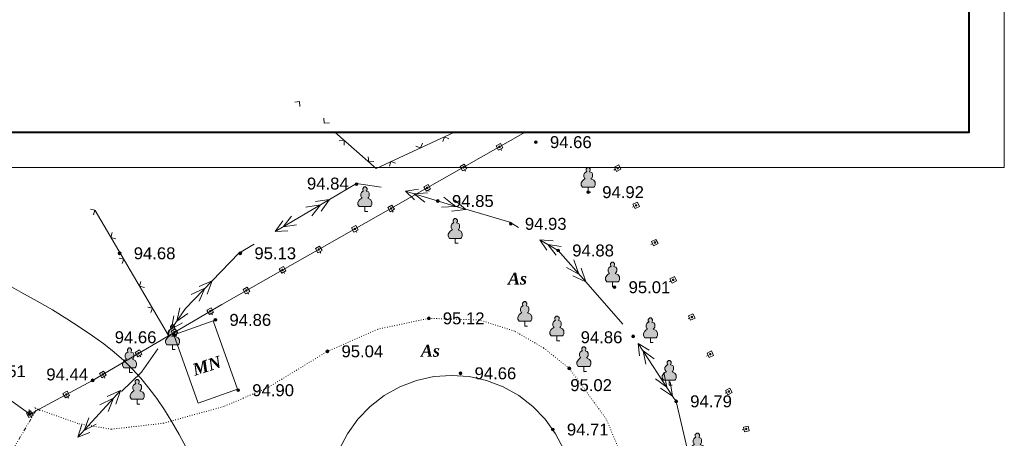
# Model space of a CAD drawing. Header units: millimetres. Extents: x 9396 to 25236, y 15106 to 31102.
# Tile 21 of 256: x 9787 to 9927, y 15785 to 15844. Entities that reach past the tile are written whole.
import ezdxf
from ezdxf.enums import TextEntityAlignment as Align

# ---------------------------------------------------------------- set-up
doc = ezdxf.new("R2010")
doc.units = ezdxf.units.MM
for name, pattern in [('DIVIDE', [1.25, 0.5, -0.25, 0, -0.25, 0, -0.25]), ('DOT', [0.25, 0, -0.25]), ('HIDDEN', [0.375, 0.25, -0.125])]:
    doc.linetypes.add(name, pattern=pattern)
for name, color, linetype, lineweight, true_color in [('1001010', 7, 'Continuous', 9, 0x000000), ('10010110', 7, 'Continuous', 20, 0xa25100), ('1060000', 7, 'Continuous', 9, 0x000000), ('1070000', 7, 'DOT', 9, 0x000000), ('21100200', 7, 'HIDDEN', 0, 0x800080), ('3000105', 7, 'DIVIDE', 9, 0x000000), ('3000130', 7, 'Continuous', 9, 0x000000), ('3000260', 7, 'Continuous', 9, 0x000000), ('4000210', 7, 'Continuous', 9, 0x000000), ('6011300', 1, 'Continuous', 20, 0xff0000)]:
    doc.layers.add(name, color=color, linetype=linetype, lineweight=lineweight, true_color=true_color)
doc.layers.add('sapca', color=7, linetype='Continuous', lineweight=40)
doc.layers.add('strihovca', color=213, linetype='Continuous', lineweight=13)
doc.styles.add('2', font='timesbi.ttf', dxfattribs={"height": 0.001693})
doc.styles.add('9', font='timesbi.ttf', dxfattribs={"height": 0.001693})
doc.styles.add('F2', font='arial.ttf', dxfattribs={"height": 0.001693})

# ---------------------------------------------------------------- blocks, each defined once
blk = doc.blocks.new('SYMBOL21100200')
at = {"true_color": 0x800080}
h = blk.add_hatch(color=216, dxfattribs=at)
edge = h.paths.add_edge_path()
edge.add_arc((0, 0), 0.1, 0, 360)
at = {"color": 216, "linetype": 'Continuous', "lineweight": 0, "true_color": 0x800080}
blk.add_circle((0, 0), 0.1, dxfattribs=at)
blk = doc.blocks.new('SYMBOL4000210')
at = {"true_color": 0xffffff}
blk.add_hatch(color=7, dxfattribs=at).paths.add_polyline_path([(0.05, 1.75), (-0.05, 1.75), (-0.15, 1.65), (-0.15, 1.55), (-0.1, 1.45), (-0.15, 1.45), (-0.25, 1.35), (-0.3, 1.25), (-0.3, 1.1), (-0.25, 1), (-0.2, 0.95), (-0.3, 0.9), (-0.35, 0.85), (-0.4, 0.8), (-0.5, 0.65), (-0.5, 0.5), (-0.4, 0.35), (-0.3, 0.35), (-0.1, 0.35), (0, 0.35), (0.15, 0.35), (0.4, 0.35), (0.45, 0.4), (0.5, 0.5), (0.5, 0.7), (0.4, 0.85), (0.2, 0.95), (0.25, 1), (0.3, 1.1), (0.3, 1.3), (0.25, 1.4), (0.1, 1.45), (0.15, 1.55), (0.15, 1.65)])
at = {"color": 18, "linetype": 'Continuous', "lineweight": 0, "true_color": 0x000000, "flags": 128}
blk.add_lwpolyline([(0.05, 1.75), (-0.05, 1.75), (-0.15, 1.65), (-0.15, 1.55), (-0.1, 1.45), (-0.15, 1.45), (-0.25, 1.35), (-0.3, 1.25), (-0.3, 1.1), (-0.25, 1), (-0.2, 0.95), (-0.3, 0.9), (-0.35, 0.85), (-0.4, 0.8), (-0.5, 0.65), (-0.5, 0.5), (-0.4, 0.35), (-0.3, 0.35), (-0.1, 0.35), (0, 0.35), (0.15, 0.35), (0.4, 0.35), (0.45, 0.4), (0.5, 0.5), (0.5, 0.7), (0.4, 0.85), (0.2, 0.95), (0.25, 1), (0.3, 1.1), (0.3, 1.3), (0.25, 1.4), (0.1, 1.45), (0.15, 1.55), (0.15, 1.65), (0.05, 1.75)], close=True, dxfattribs=at)
blk.add_lwpolyline([(0, 0.35), (0, 0), (0.2, 0)], dxfattribs=at)

msp = doc.modelspace()

# ---------------------------------------------------------------- linework, layer by layer
at = {"layer": '1001010', "color": 253}
for points in [[(9812.14, 15789.94, 155.34), (9808.68, 15799.64, 155.34), (9814.26, 15801.63, 155.34)], [(9814.26, 15801.63, 155.34), (9817.72, 15791.93, 155.34), (9812.14, 15789.94, 155.34)]]:
    msp.add_polyline3d(points, dxfattribs=at)
at = {"layer": '10010110'}
msp.add_polyline3d([(9784.63, 15807.01, 58.22), (9786.98, 15805.72, 60.66), (9789.26, 15804.44, 63.24), (9791.44, 15803.17, 65.92), (9793.49, 15801.92, 68.65), (9795.4, 15800.7, 71.4), (9797.14, 15799.52, 74.1), (9798.74, 15798.35, 76.56), (9800.2, 15797.19, 78.59), (9801.55, 15796, 79.97), (9802.81, 15794.76, 80.51), (9804, 15793.47, 79.99), (9805.14, 15792.08, 78.21), (9806.24, 15790.59, 74.97), (9807.33, 15788.98, 70.2), (9808.39, 15787.27, 64.41), (9809.43, 15785.48, 58.24), (9810.44, 15783.63, 52.34)], dxfattribs=at)
at = {"layer": '1060000', "color": 253}
msp.add_polyline3d([(9832.14, 15783.36, 173.78), (9833.29, 15785.6, 173.78), (9834.76, 15787.66, 173.78), (9836.52, 15789.48, 173.78), (9838.52, 15791.02, 173.78), (9840.72, 15792.26, 173.78), (9843.08, 15793.16, 173.78), (9845.55, 15793.71, 173.78), (9848.07, 15793.89, 173.78), (9848.07, 15793.89, 173.78), (9850.59, 15793.71, 173.78), (9853.05, 15793.16, 173.78), (9855.41, 15792.26, 173.78), (9857.62, 15791.02, 173.78), (9859.62, 15789.48, 173.78), (9861.37, 15787.66, 173.78), (9862.84, 15785.6, 173.78), (9864, 15783.36, 173.78)], dxfattribs=at)
at = {"layer": '1070000', "color": 253}
for points in [[(9873.18, 15778.48, 190), (9872.31, 15782.22, 188.64), (9870.04, 15787.68, 190.1), (9864.78, 15794.88, 190.04), (9861.14, 15797.78, 188.64), (9857.02, 15800.17, 188.64), (9851.96, 15801.77, 188.64), (9844.84, 15801.98, 190.24), (9837.6, 15800.44, 188.64), (9830.46, 15797.3, 190.08)], [(9789, 15789.22, 3.26), (9795.2, 15787.01, 3.26), (9799.82, 15786.25, 3.26), (9807.19, 15787.09, 3.26), (9815.87, 15789.51, 3.26), (9818.5, 15790.64, 3.26), (9822.15, 15792.23, 3.26), (9830.46, 15797.3, 3.26)]]:
    msp.add_polyline3d(points, dxfattribs=at)
at = {"layer": '3000105', "color": 253}
for p, q in [((9785.93, 15783.51, 3.26), (9789.23, 15789.13, 3.26)), ((9789.66, 15788.88, 3.26), (9788.71, 15789.44, 3.26))]:
    msp.add_line(p, q, dxfattribs=at)
at = {"layer": '3000130', "color": 253}
for p, q in [((9855.18, 15825.81, 96.34), (9855.06, 15826.03, 96.34)), ((9850.05, 15822.9, 96.34), (9849.93, 15823.11, 96.34)), ((9871.12, 15823.04, 96.34), (9871.34, 15823.15, 96.34)), ((9844.92, 15819.98, 96.34), (9844.8, 15820.2, 96.34)), ((9873.74, 15817.76, 96.34), (9873.97, 15817.87, 96.34)), ((9839.79, 15817.07, 96.34), (9839.66, 15817.29, 96.34)), ((9834.65, 15814.16, 96.34), (9834.53, 15814.37, 96.34)), ((9876.37, 15812.47, 96.34), (9876.6, 15812.58, 96.34)), ((9829.52, 15811.24, 96.34), (9829.4, 15811.46, 96.34)), ((9824.39, 15808.33, 96.34), (9824.27, 15808.55, 96.34)), ((9879, 15807.19, 96.34), (9879.22, 15807.3, 96.34)), ((9819.26, 15805.42, 96.34), (9819.13, 15805.63, 96.34)), ((9814.15, 15802.48, 96.34), (9814.02, 15802.7, 96.34)), ((9881.63, 15801.9, 96.34), (9881.85, 15802.01, 96.34)), ((9809.06, 15799.49, 96.34), (9808.93, 15799.71, 96.34)), ((9803.97, 15796.5, 96.34), (9803.84, 15796.72, 96.34)), ((9884.25, 15796.62, 96.34), (9884.48, 15796.73, 96.34)), ((9798.88, 15793.51, 96.34), (9798.76, 15793.73, 96.34)), ((9886.88, 15791.34, 96.34), (9887.11, 15791.45, 96.34)), ((9793.7, 15790.65, 96.34), (9793.58, 15790.87, 96.34)), ((9788.5, 15787.85, 96.34), (9788.38, 15788.07, 96.34)), ((9889.31, 15786.14, 96.34), (9889.56, 15786.2, 96.34))]:
    msp.add_line(p, q, dxfattribs=at)
msp.add_polyline3d([(9858.54, 15828.4, 3.26), (9815.48, 15803.96, 3.26), (9797.14, 15793.18, 3.26), (9788.22, 15788.38, 3.26)], dxfattribs=at)
for points in [[(9855.01, 15826.8, 96.34), (9854.42, 15826.46, 96.34), (9854.76, 15825.86, 96.34), (9855.36, 15826.2, 96.34), (9855.01, 15826.8, 96.34)], [(9854.89, 15826.23, 96.34), (9854.94, 15826.24, 96.34), (9854.97, 15826.28, 96.34), (9854.99, 15826.33, 96.34), (9854.97, 15826.38, 96.34), (9854.94, 15826.42, 96.34), (9854.89, 15826.43, 96.34), (9854.84, 15826.42, 96.34), (9854.8, 15826.38, 96.34), (9854.79, 15826.33, 96.34), (9854.8, 15826.28, 96.34), (9854.84, 15826.24, 96.34), (9854.89, 15826.23, 96.34)], [(9849.88, 15823.89, 96.34), (9849.28, 15823.55, 96.34), (9849.63, 15822.94, 96.34), (9850.23, 15823.28, 96.34), (9849.88, 15823.89, 96.34)], [(9849.76, 15823.32, 96.34), (9849.8, 15823.33, 96.34), (9849.84, 15823.37, 96.34), (9849.85, 15823.42, 96.34), (9849.84, 15823.47, 96.34), (9849.8, 15823.5, 96.34), (9849.76, 15823.52, 96.34), (9849.71, 15823.5, 96.34), (9849.67, 15823.47, 96.34), (9849.66, 15823.42, 96.34), (9849.67, 15823.37, 96.34), (9849.71, 15823.33, 96.34), (9849.76, 15823.32, 96.34)], [(9872.12, 15823.16, 96.34), (9871.81, 15823.77, 96.34), (9871.19, 15823.46, 96.34), (9871.49, 15822.84, 96.34), (9872.12, 15823.16, 96.34)], [(9871.65, 15823.21, 96.34), (9871.7, 15823.22, 96.34), (9871.74, 15823.26, 96.34), (9871.75, 15823.31, 96.34), (9871.74, 15823.36, 96.34), (9871.7, 15823.39, 96.34), (9871.65, 15823.41, 96.34), (9871.6, 15823.39, 96.34), (9871.57, 15823.36, 96.34), (9871.56, 15823.31, 96.34), (9871.57, 15823.26, 96.34), (9871.6, 15823.22, 96.34), (9871.65, 15823.21, 96.34)], [(9844.75, 15820.98, 96.34), (9844.15, 15820.64, 96.34), (9844.5, 15820.03, 96.34), (9845.09, 15820.37, 96.34), (9844.75, 15820.98, 96.34)], [(9844.62, 15820.4, 96.34), (9844.67, 15820.42, 96.34), (9844.71, 15820.45, 96.34), (9844.72, 15820.5, 96.34), (9844.71, 15820.55, 96.34), (9844.67, 15820.59, 96.34), (9844.62, 15820.6, 96.34), (9844.57, 15820.59, 96.34), (9844.54, 15820.55, 96.34), (9844.52, 15820.5, 96.34), (9844.54, 15820.45, 96.34), (9844.57, 15820.42, 96.34), (9844.62, 15820.4, 96.34)], [(9839.62, 15818.06, 96.34), (9839.02, 15817.73, 96.34), (9839.36, 15817.12, 96.34), (9839.96, 15817.46, 96.34), (9839.62, 15818.06, 96.34)], [(9839.49, 15817.49, 96.34), (9839.54, 15817.5, 96.34), (9839.58, 15817.54, 96.34), (9839.59, 15817.59, 96.34), (9839.58, 15817.64, 96.34), (9839.54, 15817.68, 96.34), (9839.49, 15817.69, 96.34), (9839.44, 15817.68, 96.34), (9839.4, 15817.64, 96.34), (9839.39, 15817.59, 96.34), (9839.4, 15817.54, 96.34), (9839.44, 15817.5, 96.34), (9839.49, 15817.49, 96.34)], [(9874.75, 15817.87, 96.34), (9874.44, 15818.49, 96.34), (9873.82, 15818.18, 96.34), (9874.12, 15817.56, 96.34), (9874.75, 15817.87, 96.34)], [(9874.28, 15817.92, 96.34), (9874.33, 15817.94, 96.34), (9874.37, 15817.97, 96.34), (9874.38, 15818.02, 96.34), (9874.37, 15818.07, 96.34), (9874.33, 15818.11, 96.34), (9874.28, 15818.12, 96.34), (9874.23, 15818.11, 96.34), (9874.2, 15818.07, 96.34), (9874.18, 15818.02, 96.34), (9874.2, 15817.97, 96.34), (9874.23, 15817.94, 96.34), (9874.28, 15817.92, 96.34)], [(9834.48, 15815.15, 96.34), (9833.89, 15814.81, 96.34), (9834.23, 15814.2, 96.34), (9834.83, 15814.54, 96.34), (9834.48, 15815.15, 96.34)], [(9834.36, 15814.58, 96.34), (9834.41, 15814.59, 96.34), (9834.44, 15814.63, 96.34), (9834.46, 15814.68, 96.34), (9834.44, 15814.73, 96.34), (9834.41, 15814.76, 96.34), (9834.36, 15814.78, 96.34), (9834.31, 15814.76, 96.34), (9834.27, 15814.73, 96.34), (9834.26, 15814.68, 96.34), (9834.27, 15814.63, 96.34), (9834.31, 15814.59, 96.34), (9834.36, 15814.58, 96.34)], [(9829.35, 15812.24, 96.34), (9828.75, 15811.9, 96.34), (9829.1, 15811.29, 96.34), (9829.7, 15811.63, 96.34), (9829.35, 15812.24, 96.34)], [(9877.38, 15812.59, 96.34), (9877.07, 15813.2, 96.34), (9876.44, 15812.89, 96.34), (9876.75, 15812.28, 96.34), (9877.38, 15812.59, 96.34)], [(9876.91, 15812.64, 96.34), (9876.96, 15812.65, 96.34), (9877, 15812.69, 96.34), (9877.01, 15812.74, 96.34), (9877, 15812.79, 96.34), (9876.96, 15812.83, 96.34), (9876.91, 15812.84, 96.34), (9876.86, 15812.83, 96.34), (9876.82, 15812.79, 96.34), (9876.81, 15812.74, 96.34), (9876.82, 15812.69, 96.34), (9876.86, 15812.65, 96.34), (9876.91, 15812.64, 96.34)], [(9829.23, 15811.67, 96.34), (9829.28, 15811.68, 96.34), (9829.31, 15811.71, 96.34), (9829.32, 15811.76, 96.34), (9829.31, 15811.81, 96.34), (9829.28, 15811.85, 96.34), (9829.23, 15811.86, 96.34), (9829.18, 15811.85, 96.34), (9829.14, 15811.81, 96.34), (9829.13, 15811.76, 96.34), (9829.14, 15811.71, 96.34), (9829.18, 15811.68, 96.34), (9829.23, 15811.67, 96.34)], [(9824.22, 15809.33, 96.34), (9823.62, 15808.99, 96.34), (9823.97, 15808.38, 96.34), (9824.57, 15808.72, 96.34), (9824.22, 15809.33, 96.34)], [(9824.09, 15808.75, 96.34), (9824.14, 15808.77, 96.34), (9824.18, 15808.8, 96.34), (9824.19, 15808.85, 96.34), (9824.18, 15808.9, 96.34), (9824.14, 15808.94, 96.34), (9824.09, 15808.95, 96.34), (9824.04, 15808.94, 96.34), (9824.01, 15808.9, 96.34), (9823.99, 15808.85, 96.34), (9824.01, 15808.8, 96.34), (9824.04, 15808.77, 96.34), (9824.09, 15808.75, 96.34)], [(9880, 15807.3, 96.34), (9879.7, 15807.92, 96.34), (9879.07, 15807.61, 96.34), (9879.38, 15806.99, 96.34), (9880, 15807.3, 96.34)], [(9819.09, 15806.41, 96.34), (9818.49, 15806.07, 96.34), (9818.83, 15805.46, 96.34), (9819.43, 15805.8, 96.34), (9819.09, 15806.41, 96.34)], [(9879.54, 15807.36, 96.34), (9879.59, 15807.37, 96.34), (9879.62, 15807.41, 96.34), (9879.64, 15807.46, 96.34), (9879.62, 15807.5, 96.34), (9879.59, 15807.54, 96.34), (9879.54, 15807.55, 96.34), (9879.49, 15807.54, 96.34), (9879.45, 15807.5, 96.34), (9879.44, 15807.46, 96.34), (9879.45, 15807.41, 96.34), (9879.49, 15807.37, 96.34), (9879.54, 15807.36, 96.34)], [(9818.96, 15805.84, 96.34), (9819.01, 15805.85, 96.34), (9819.05, 15805.89, 96.34), (9819.06, 15805.94, 96.34), (9819.05, 15805.99, 96.34), (9819.01, 15806.02, 96.34), (9818.96, 15806.04, 96.34), (9818.91, 15806.02, 96.34), (9818.87, 15805.99, 96.34), (9818.86, 15805.94, 96.34), (9818.87, 15805.89, 96.34), (9818.91, 15805.85, 96.34), (9818.96, 15805.84, 96.34)], [(9813.96, 15803.48, 96.34), (9813.37, 15803.13, 96.34), (9813.72, 15802.52, 96.34), (9814.32, 15802.87, 96.34), (9813.96, 15803.48, 96.34)], [(9813.84, 15802.9, 96.34), (9813.89, 15802.91, 96.34), (9813.93, 15802.95, 96.34), (9813.94, 15803, 96.34), (9813.93, 15803.05, 96.34), (9813.89, 15803.09, 96.34), (9813.84, 15803.1, 96.34), (9813.79, 15803.09, 96.34), (9813.76, 15803.05, 96.34), (9813.74, 15803, 96.34), (9813.76, 15802.95, 96.34), (9813.79, 15802.91, 96.34), (9813.84, 15802.9, 96.34)], [(9882.63, 15802.02, 96.34), (9882.32, 15802.63, 96.34), (9881.7, 15802.32, 96.34), (9882, 15801.71, 96.34), (9882.63, 15802.02, 96.34)], [(9882.16, 15802.07, 96.34), (9882.21, 15802.08, 96.34), (9882.25, 15802.12, 96.34), (9882.26, 15802.17, 96.34), (9882.25, 15802.22, 96.34), (9882.21, 15802.26, 96.34), (9882.16, 15802.27, 96.34), (9882.11, 15802.26, 96.34), (9882.08, 15802.22, 96.34), (9882.07, 15802.17, 96.34), (9882.08, 15802.12, 96.34), (9882.11, 15802.08, 96.34), (9882.16, 15802.07, 96.34)], [(9808.87, 15800.49, 96.34), (9808.28, 15800.14, 96.34), (9808.64, 15799.53, 96.34), (9809.23, 15799.88, 96.34), (9808.87, 15800.49, 96.34)], [(9808.76, 15799.91, 96.34), (9808.8, 15799.92, 96.34), (9808.84, 15799.96, 96.34), (9808.85, 15800.01, 96.34), (9808.84, 15800.06, 96.34), (9808.8, 15800.1, 96.34), (9808.76, 15800.11, 96.34), (9808.71, 15800.1, 96.34), (9808.67, 15800.06, 96.34), (9808.66, 15800.01, 96.34), (9808.67, 15799.96, 96.34), (9808.71, 15799.92, 96.34), (9808.76, 15799.91, 96.34)], [(9803.79, 15797.5, 96.34), (9803.19, 15797.15, 96.34), (9803.55, 15796.54, 96.34), (9804.14, 15796.89, 96.34), (9803.79, 15797.5, 96.34)], [(9803.67, 15796.92, 96.34), (9803.72, 15796.93, 96.34), (9803.75, 15796.97, 96.34), (9803.77, 15797.02, 96.34), (9803.75, 15797.07, 96.34), (9803.72, 15797.11, 96.34), (9803.67, 15797.12, 96.34), (9803.62, 15797.11, 96.34), (9803.58, 15797.07, 96.34), (9803.57, 15797.02, 96.34), (9803.58, 15796.97, 96.34), (9803.62, 15796.93, 96.34), (9803.67, 15796.92, 96.34)], [(9885.26, 15796.73, 96.34), (9884.95, 15797.35, 96.34), (9884.33, 15797.04, 96.34), (9884.63, 15796.42, 96.34), (9885.26, 15796.73, 96.34)], [(9884.79, 15796.79, 96.34), (9884.84, 15796.8, 96.34), (9884.88, 15796.84, 96.34), (9884.89, 15796.89, 96.34), (9884.88, 15796.94, 96.34), (9884.84, 15796.97, 96.34), (9884.79, 15796.99, 96.34), (9884.74, 15796.97, 96.34), (9884.71, 15796.94, 96.34), (9884.69, 15796.89, 96.34), (9884.71, 15796.84, 96.34), (9884.74, 15796.8, 96.34), (9884.79, 15796.79, 96.34)], [(9798.7, 15794.5, 96.34), (9798.11, 15794.16, 96.34), (9798.46, 15793.55, 96.34), (9799.05, 15793.9, 96.34), (9798.7, 15794.5, 96.34)], [(9798.58, 15793.93, 96.34), (9798.63, 15793.94, 96.34), (9798.67, 15793.98, 96.34), (9798.68, 15794.03, 96.34), (9798.67, 15794.08, 96.34), (9798.63, 15794.11, 96.34), (9798.58, 15794.13, 96.34), (9798.53, 15794.11, 96.34), (9798.49, 15794.08, 96.34), (9798.48, 15794.03, 96.34), (9798.49, 15793.98, 96.34), (9798.53, 15793.94, 96.34), (9798.58, 15793.93, 96.34)], [(9793.55, 15791.65, 96.34), (9792.94, 15791.32, 96.34), (9793.28, 15790.71, 96.34), (9793.88, 15791.03, 96.34), (9793.55, 15791.65, 96.34)], [(9793.41, 15791.08, 96.34), (9793.46, 15791.09, 96.34), (9793.5, 15791.13, 96.34), (9793.51, 15791.18, 96.34), (9793.5, 15791.23, 96.34), (9793.46, 15791.26, 96.34), (9793.41, 15791.28, 96.34), (9793.36, 15791.26, 96.34), (9793.33, 15791.23, 96.34), (9793.31, 15791.18, 96.34), (9793.33, 15791.13, 96.34), (9793.36, 15791.09, 96.34), (9793.41, 15791.08, 96.34)], [(9887.89, 15791.45, 96.34), (9887.58, 15792.07, 96.34), (9886.95, 15791.75, 96.34), (9887.26, 15791.14, 96.34), (9887.89, 15791.45, 96.34)], [(9887.42, 15791.5, 96.34), (9887.47, 15791.52, 96.34), (9887.51, 15791.55, 96.34), (9887.52, 15791.6, 96.34), (9887.51, 15791.65, 96.34), (9887.47, 15791.69, 96.34), (9887.42, 15791.7, 96.34), (9887.37, 15791.69, 96.34), (9887.33, 15791.65, 96.34), (9887.32, 15791.6, 96.34), (9887.33, 15791.55, 96.34), (9887.37, 15791.52, 96.34), (9887.42, 15791.5, 96.34)], [(9788.35, 15788.85, 96.34), (9787.75, 15788.53, 96.34), (9788.08, 15787.91, 96.34), (9788.69, 15788.24, 96.34), (9788.35, 15788.85, 96.34)], [(9788.22, 15788.28, 96.34), (9788.27, 15788.29, 96.34), (9788.3, 15788.33, 96.34), (9788.32, 15788.38, 96.34), (9788.3, 15788.43, 96.34), (9788.27, 15788.47, 96.34), (9788.22, 15788.48, 96.34), (9788.17, 15788.47, 96.34), (9788.13, 15788.43, 96.34), (9788.12, 15788.38, 96.34), (9788.13, 15788.33, 96.34), (9788.17, 15788.29, 96.34), (9788.22, 15788.28, 96.34)], [(9890.32, 15786, 96.34), (9890.17, 15786.68, 96.34), (9889.49, 15786.53, 96.34), (9889.63, 15785.86, 96.34), (9890.32, 15786, 96.34)], [(9889.9, 15786.17, 96.34), (9889.95, 15786.18, 96.34), (9889.99, 15786.22, 96.34), (9890, 15786.27, 96.34), (9889.99, 15786.32, 96.34), (9889.95, 15786.35, 96.34), (9889.9, 15786.37, 96.34), (9889.85, 15786.35, 96.34), (9889.82, 15786.32, 96.34), (9889.8, 15786.27, 96.34), (9889.82, 15786.22, 96.34), (9889.85, 15786.18, 96.34), (9889.9, 15786.17, 96.34)]]:
    msp.add_polyline3d(points, close=True, dxfattribs=at)
at = {"layer": '3000260', "color": 253}
msp.add_line((9807.89, 15799.57, 139.17), (9797.52, 15817.29, 3.26), dxfattribs=at)
for points in [[(9788.22, 15788.38, 3.26), (9779.74, 15794.48, 3.26), (9770.72, 15799.98, 3.26), (9762.42, 15806.74, 3.26), (9753.78, 15813.62, 3.26), (9746.08, 15820.53, 3.26), (9739.18, 15827.22, 3.26), (9732.68, 15834.64, 3.26)], [(9826.55, 15832.07, 189.57), (9826.52, 15832.76, 189.57), (9825.85, 15832.69, 189.57)], [(9830.75, 15829.73, 189.57), (9830.02, 15829.7, 189.57), (9829.97, 15830.42, 189.57)], [(9848.49, 15828.4, 189.55), (9837.38, 15823.28, 190.1), (9831.51, 15828.4, 189.97)], [(9847.7, 15827.49, 189.57), (9847.06, 15827.74, 189.57), (9846.85, 15827.09, 189.57)], [(9832.85, 15826.57, 189.57), (9832.82, 15827.26, 189.57), (9832.14, 15827.19, 189.57)], [(9843.96, 15826.87, 189.57), (9843.69, 15826.19, 189.57), (9843.01, 15826.43, 189.57)], [(9837.05, 15824.23, 189.57), (9836.32, 15824.21, 189.57), (9836.26, 15824.92, 189.57)], [(9840.11, 15823.99, 189.57), (9839.47, 15824.24, 189.57), (9839.26, 15823.6, 189.57)], [(9797.29, 15816.69, 71.21), (9797.48, 15817.35, 71.21), (9796.83, 15817.48, 71.21)], [(9800.44, 15813.29, 71.21), (9799.75, 15813.48, 71.21), (9799.93, 15814.16, 71.21)], [(9801.35, 15809.75, 71.21), (9801.55, 15810.4, 71.21), (9800.9, 15810.53, 71.21)], [(9804.5, 15806.34, 71.21), (9803.81, 15806.53, 71.21), (9804, 15807.21, 71.21)], [(9805.42, 15802.8, 71.21), (9805.62, 15803.45, 71.21), (9804.96, 15803.58, 71.21)], [(9808.57, 15799.4, 71.21), (9807.88, 15799.59, 71.21), (9808.06, 15800.26, 71.21)], [(9788.89, 15788.51, 3.26), (9788.21, 15788.39, 3.26), (9788.12, 15789.06, 3.26)]]:
    msp.add_polyline3d(points, dxfattribs=at)
at = {"layer": '6011300'}
for p, q in [((9850.09, 15817.43), (9841.52, 15820.05)), ((9830.78, 15818.87), (9823.07, 15814.3)), ((9830.78, 15818.87), (9828.75, 15818.59)), ((9830.78, 15818.87), (9829.56, 15817.21)), ((9850.09, 15817.43), (9848.52, 15818.75)), ((9850.09, 15817.43), (9848.05, 15817.22)), ((9867.14, 15807.15), (9865.29, 15808.04)), ((9867.14, 15807.15), (9866.49, 15809.09)), ((9814.13, 15807.33), (9812.24, 15806.52)), ((9814.13, 15807.33), (9813.39, 15805.41)), ((9872.4, 15801.17), (9867.14, 15807.15)), ((9879.45, 15790.94), (9874.54, 15798.43)), ((9879.45, 15790.94), (9879.09, 15792.96)), ((9801.1, 15791.75), (9795.06, 15785.13)), ((9801.1, 15791.75), (9799.23, 15790.89)), ((9801.1, 15791.75), (9800.42, 15789.81)), ((9879.45, 15790.94), (9877.75, 15792.08))]:
    msp.add_line(p, q, dxfattribs=at)
for points in [[(9838.09, 15820.62, 0), (9834.61, 15821.13, 0), (9830.78, 15818.87, 0)], [(9842.81, 15818.82, 0), (9841.52, 15820.05, 0), (9843.38, 15820.32, 0)], [(9844.27, 15818.48, 0), (9842.76, 15819.68, 0), (9844.68, 15819.82, 0)], [(9848.66, 15817.87, 0), (9846.65, 15817.75, 0), (9848.66, 15817.87, 0), (9846.99, 15819.21, 0)], [(9829.5, 15818.11, 0), (9828.23, 15816.54, 0), (9829.5, 15818.11, 0), (9827.38, 15817.78, 0)], [(9826.09, 15815.27, 0), (9824.19, 15814.96, 0), (9825.37, 15816.48, 0)], [(9857.6, 15814.9, 0), (9856.35, 15815.63, 0), (9850.1, 15817.47, 0)], [(9824.85, 15814.42, 0), (9823.07, 15814.3, 0), (9824.12, 15815.85, 0)], [(9820.08, 15812.53, 0), (9817.91, 15811.24, 0), (9814.13, 15807.33, 0)], [(9867.14, 15807.15, 0), (9863.2, 15811.62, 0), (9860.61, 15813.14, 0)], [(9861.58, 15811.64, 0), (9860.61, 15813.14, 0), (9862.48, 15812.97, 0)], [(9862.92, 15810.97, 0), (9861.73, 15812.48, 0), (9863.63, 15812.18, 0)], [(9866.15, 15808.27, 0), (9864.37, 15809.22, 0), (9866.15, 15808.27, 0), (9865.43, 15810.29, 0)], [(9814.13, 15807.33, 0), (9810.32, 15803.38, 0), (9808.35, 15800.51, 0)], [(9813.09, 15806.25, 0), (9812.28, 15804.4, 0), (9813.09, 15806.25, 0), (9811.13, 15805.37, 0)], [(9809.91, 15801.37, 0), (9808.35, 15800.51, 0), (9808.65, 15802.36, 0)], [(9810.67, 15802.66, 0), (9809.08, 15801.58, 0), (9809.52, 15803.46, 0)], [(9874.75, 15796.66, 0), (9874.54, 15798.43, 0), (9876.14, 15797.45, 0)], [(9806.38, 15797.64, 0), (9804.1, 15794.33, 0), (9801.26, 15791.59, 0)], [(9875.65, 15795.47, 0), (9875.25, 15797.35, 0), (9876.82, 15796.23, 0)], [(9878.64, 15792.19, 0), (9877.01, 15793.38, 0), (9878.64, 15792.19, 0), (9878.21, 15794.29, 0)], [(9800.09, 15790.64, 0), (9799.34, 15788.77, 0), (9800.09, 15790.64, 0), (9798.16, 15789.71, 0)], [(9881.55, 15783.3, 0), (9879.94, 15790.2, 0), (9879.45, 15790.94, 0)], [(9796.73, 15785.76, 0), (9795.06, 15785.13, 0), (9795.61, 15786.92, 0)], [(9797.66, 15786.94, 0), (9795.93, 15786.08, 0), (9796.62, 15787.88, 0)]]:
    msp.add_polyline3d(points, dxfattribs=at)
at = {"layer": 'sapca', "elevation": 147.65}
msp.add_lwpolyline([(9526.51, 15828.4), (9921.51, 15828.4), (9921.51, 16115.4), (9526.51, 16115.4)], close=True, dxfattribs=at)
at = {"layer": 'strihovca', "ltscale": 0.5, "elevation": 147.65}
msp.add_lwpolyline([(9506.51, 15823.4), (9926.51, 15823.4), (9926.51, 16120.4), (9506.51, 16120.4)], close=True, dxfattribs=at)

# ---------------------------------------------------------------- block references
at = {"layer": '21100200', "xscale": 2, "yscale": 2, "zscale": 2}
for p in [(9860.04, 15827, 189.32), (9834.6, 15821.02, 189.68), (9867.46, 15819.9, 189.84), (9846.14, 15818.64, 189.7), (9856.48, 15815.4, 189.86), (9800.98, 15811.22, 189.36), (9818.1, 15811.22, 190.26), (9863.2, 15811.62, 189.76), (9871.2, 15806.4, 190.02), (9844.84, 15801.98, 190.24), (9814.56, 15801.76, 189.72), (9808.68, 15799.64, 189.32), (9873.86, 15799.42, 189.72), (9830.46, 15797.3, 190.08), (9849.34, 15794.18, 189.32), (9864.78, 15794.88, 190.04), (9797.14, 15793.18, 188.88), (9817.8, 15791.78, 189.8), (9879.94, 15790.2, 189.58), (9788.22, 15788.38, 188.76), (9862.44, 15786.2, 189.42)]:
    msp.add_blockref('SYMBOL21100200', p, dxfattribs=at)
at = {"layer": '4000210', "color": 253, "xscale": 2, "yscale": 2, "zscale": 2}
for p in [(9867.46, 15819.9, 147.65), (9835.78, 15817.14, 189.84), (9848.6, 15812.64, 190.1), (9870.91, 15806.46, 147.65), (9858.46, 15800.86, 190.14), (9863.03, 15798.79, 190.06), (9808.48, 15797.54, 189.14), (9876.3, 15798.54, 118.51), (9866.84, 15794.46, 190.24), (9802.38, 15794.28, 155.34), (9878.96, 15792.5, 118.51), (9803.46, 15789.8, 189.28), (9882.96, 15782.18, 162.93)]:
    msp.add_blockref('SYMBOL4000210', p, dxfattribs=at)

# ---------------------------------------------------------------- texts
at = {"layer": '1001010', "color": 253, "style": '9'}
msp.add_text('MN', height=1.693, rotation=17.9, dxfattribs=at).set_placement((9811.39, 15794.62, 155.34), align=Align.MIDDLE_LEFT)
at = {"layer": '1070000', "color": 253, "style": '2'}
for p in [(9856.08, 15807.63, 189.44), (9843.72, 15797.38, 90.43)]:
    msp.add_text('As', height=1.693, dxfattribs=at).set_placement(p, align=Align.MIDDLE_LEFT)
at = {"layer": '21100200', "color": 253, "style": 'F2'}
for s, p in [('94.66', (9862.04, 15827, 189.32)), ('94.84', (9827.56, 15821.12, 189.68)), ('94.92', (9869.46, 15819.9, 189.84)), ('94.85', (9848.14, 15818.64, 189.7)), ('94.93', (9858.48, 15815.4, 189.86)), ('94.68', (9802.98, 15811.22, 189.36)), ('95.13', (9820.1, 15811.22, 190.26)), ('94.88', (9865.2, 15811.62, 189.76)), ('95.01', (9873.2, 15806.4, 190.02)), ('94.86', (9816.56, 15801.76, 189.72)), ('95.12', (9846.84, 15801.98, 190.24)), ('94.66', (9800.28, 15799.3, 189.32)), ('94.86', (9866.4, 15799.3, 189.72)), ('95.04', (9832.46, 15797.3, 190.08)), ('94.51', (9781.74, 15794.48, 189.02)), ('94.44', (9790.58, 15794.02, 188.88)), ('94.66', (9851.34, 15794.18, 189.32)), ('94.90', (9819.8, 15791.78, 189.8)), ('95.02', (9864.92, 15792.5, 190.04)), ('94.79', (9881.94, 15790.2, 189.58)), ('94.71', (9864.44, 15786.2, 189.42))]:
    msp.add_text(s, height=1.693, dxfattribs=at).set_placement(p, align=Align.MIDDLE_LEFT)

doc.saveas('drawing.dxf')
